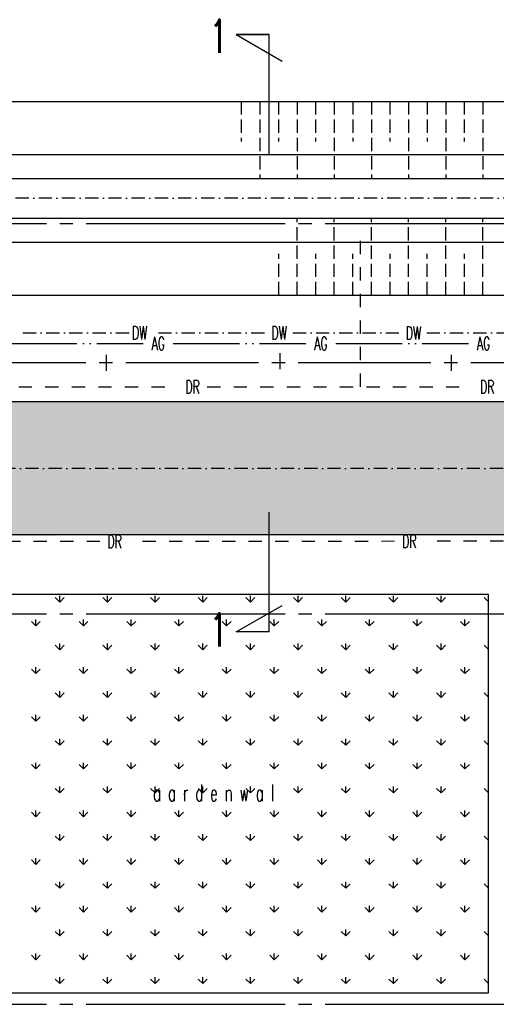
# Model space of a CAD drawing. Extents: x 0 to 295580, y 0 to 170026.
# Tile 27 of 30: x 234370 to 252327, y 98903 to 135977. Entities that reach past the tile are written whole.
import ezdxf
from ezdxf.enums import TextEntityAlignment as Align

# ---------------------------------------------------------------- set-up
doc = ezdxf.new("R2010")
doc.units = 0
doc.header["$LTSCALE"] = 250
for name, pattern in [('CENTRE_S', [3.5, 2, -0.75, 0, -0.75]), ('DCENTRE_L', [13, 10, -1, 0, -1, 0, -1]), ('HIDDEN_M', [2.75, 2, -0.75]), ('STR4', [26, 20, -2, 2, -2]), ('STRAMIEN_X', [36, 30, -2, 2, -2]), ('STRIPE_M', [4, 2, -2])]:
    doc.linetypes.add(name, pattern=pattern)
doc.layers.get('0').update_dxf_attribs({"linetype": 'CONTINUOUS'})
for name, color, linetype in [('B0', 51, 'CONTINUOUS'), ('B1', 52, 'CONTINUOUS'), ('B2', 30, 'CONTINUOUS'), ('B3', 110, 'CONTINUOUS'), ('B3-AFRAST', 110, 'STR4'), ('B4', 140, 'CONTINUOUS'), ('BCL1', 71, 'CENTRE_S'), ('BHL2', 63, 'HIDDEN_M'), ('BPP-33', 33, 'CONTINUOUS'), ('BTXT3', 150, 'CONTINUOUS'), ('BTXT4', 171, 'CONTINUOUS'), ('HULP-AG', 50, 'DCENTRE_L'), ('HULP-DR', 254, 'STRIPE_M'), ('HULP-DW', 130, 'CENTRE_S'), ('MEETLIJNEN', 20, 'STRAMIEN_X')]:
    doc.layers.add(name, color=color, linetype=linetype)
doc.styles.add('SIMPLEX06', font='SIMPLEX.shx', dxfattribs={"width": 0.6, "height": 625})

# ---------------------------------------------------------------- blocks, each defined once
blk = doc.blocks.new('*X33')
at = {"color": 0}
for p, q in [((239773, 114049), (239604, 114218)), ((239773, 114049), (239773, 114287)), ((239773, 114049), (239941, 114218)), ((241569, 114049), (241401, 114218)), ((241569, 114049), (241569, 114287)), ((241569, 114049), (241737, 114218)), ((243365, 114049), (243197, 114218)), ((243365, 114049), (243365, 114287)), ((243365, 114049), (243533, 114218)), ((245161, 114049), (244993, 114218)), ((245161, 114049), (245161, 114287)), ((245161, 114049), (245329, 114218)), ((246957, 114049), (246789, 114218)), ((246957, 114049), (246957, 114287)), ((246957, 114049), (247125, 114218)), ((248753, 114049), (248585, 114218)), ((248753, 114049), (248753, 114287)), ((248753, 114049), (248921, 114218)), ((250549, 114049), (250381, 114218)), ((250549, 114049), (250549, 114287)), ((250549, 114049), (250718, 114218)), ((252345, 114049), (252177, 114218)), ((252345, 114049), (252345, 114287)), ((252345, 114049), (252514, 114218)), ((254141, 114049), (253973, 114218)), ((254141, 114049), (254141, 114287)), ((254141, 114049), (254310, 114218)), ((255932, 114055), (255769, 114218)), ((238875, 113151), (238706, 113320)), ((238875, 113151), (238875, 113389)), ((238875, 113151), (239043, 113320)), ((240671, 113151), (240502, 113320)), ((240671, 113151), (240671, 113389)), ((240671, 113151), (240839, 113320)), ((242467, 113151), (242299, 113320)), ((242467, 113151), (242467, 113389)), ((242467, 113151), (242635, 113320)), ((244263, 113151), (244095, 113320)), ((244263, 113151), (244263, 113389)), ((244263, 113151), (244431, 113320)), ((246059, 113151), (245891, 113320)), ((246059, 113151), (246059, 113389)), ((246059, 113151), (246227, 113320)), ((247855, 113151), (247687, 113320)), ((247855, 113151), (247855, 113389)), ((247855, 113151), (248023, 113320)), ((249651, 113151), (249483, 113320)), ((249651, 113151), (249651, 113389)), ((249651, 113151), (249819, 113320)), ((251447, 113151), (251279, 113320)), ((251447, 113151), (251447, 113389)), ((251447, 113151), (251616, 113320)), ((253243, 113151), (253075, 113320)), ((253243, 113151), (253243, 113389)), ((253243, 113151), (253412, 113320)), ((255039, 113151), (254871, 113320)), ((255039, 113151), (255039, 113389)), ((255039, 113151), (255208, 113320)), ((239773, 112253), (239604, 112422)), ((239773, 112253), (239773, 112491)), ((239773, 112253), (239941, 112422)), ((241569, 112253), (241401, 112422)), ((241569, 112253), (241569, 112491)), ((241569, 112253), (241737, 112422)), ((243365, 112253), (243197, 112422)), ((243365, 112253), (243365, 112491)), ((243365, 112253), (243533, 112422)), ((245161, 112253), (244993, 112422)), ((245161, 112253), (245161, 112491)), ((245161, 112253), (245329, 112422)), ((246957, 112253), (246789, 112422)), ((246957, 112253), (246957, 112491)), ((246957, 112253), (247125, 112422)), ((248753, 112253), (248585, 112422)), ((248753, 112253), (248753, 112491)), ((248753, 112253), (248921, 112422)), ((250549, 112253), (250381, 112422)), ((250549, 112253), (250549, 112491)), ((250549, 112253), (250718, 112422)), ((252345, 112253), (252177, 112422)), ((252345, 112253), (252345, 112491)), ((252345, 112253), (252514, 112422)), ((254141, 112253), (253973, 112422)), ((254141, 112253), (254141, 112491)), ((254141, 112253), (254310, 112422)), ((255932, 112258), (255769, 112422)), ((238875, 111355), (238875, 111593)), ((240671, 111355), (240671, 111593)), ((242467, 111355), (242467, 111593)), ((244263, 111355), (244263, 111593)), ((246059, 111355), (246059, 111593)), ((247855, 111355), (247855, 111593)), ((249651, 111355), (249651, 111593)), ((251447, 111355), (251447, 111593)), ((253243, 111355), (253243, 111593)), ((255039, 111355), (255039, 111593)), ((238875, 111355), (238706, 111524)), ((238875, 111355), (239043, 111524)), ((240671, 111355), (240502, 111524)), ((240671, 111355), (240839, 111524)), ((242467, 111355), (242299, 111524)), ((242467, 111355), (242635, 111524)), ((244263, 111355), (244095, 111524)), ((244263, 111355), (244431, 111524)), ((246059, 111355), (245891, 111524)), ((246059, 111355), (246227, 111524)), ((247855, 111355), (247687, 111524)), ((247855, 111355), (248023, 111524)), ((249651, 111355), (249483, 111524)), ((249651, 111355), (249819, 111524)), ((251447, 111355), (251279, 111524)), ((251447, 111355), (251616, 111524)), ((253243, 111355), (253075, 111524)), ((253243, 111355), (253412, 111524)), ((255039, 111355), (254871, 111524)), ((255039, 111355), (255208, 111524)), ((239773, 110457), (239604, 110626)), ((239773, 110457), (239773, 110695)), ((239773, 110457), (239941, 110626)), ((241569, 110457), (241401, 110626)), ((241569, 110457), (241569, 110695)), ((241569, 110457), (241737, 110626)), ((243365, 110457), (243197, 110626)), ((243365, 110457), (243365, 110695)), ((243365, 110457), (243533, 110626)), ((245161, 110457), (244993, 110626)), ((245161, 110457), (245161, 110695)), ((245161, 110457), (245329, 110626)), ((246957, 110457), (246789, 110626)), ((246957, 110457), (246957, 110695)), ((246957, 110457), (247125, 110626)), ((248753, 110457), (248585, 110626)), ((248753, 110457), (248753, 110695)), ((248753, 110457), (248921, 110626)), ((250549, 110457), (250381, 110626)), ((250549, 110457), (250549, 110695)), ((250549, 110457), (250718, 110626)), ((252345, 110457), (252177, 110626)), ((252345, 110457), (252345, 110695)), ((252345, 110457), (252514, 110626)), ((254141, 110457), (253973, 110626)), ((254141, 110457), (254141, 110695)), ((254141, 110457), (254310, 110626)), ((255932, 110462), (255769, 110626)), ((238875, 109559), (238875, 109797)), ((240671, 109559), (240671, 109797)), ((242467, 109559), (242467, 109797)), ((244263, 109559), (244263, 109797)), ((246059, 109559), (246059, 109797)), ((247855, 109559), (247855, 109797)), ((249651, 109559), (249651, 109797)), ((251447, 109559), (251447, 109797)), ((253243, 109559), (253243, 109797)), ((255039, 109559), (255039, 109797)), ((238875, 109559), (238706, 109728)), ((238875, 109559), (239043, 109728)), ((240671, 109559), (240502, 109728)), ((240671, 109559), (240839, 109728)), ((242467, 109559), (242299, 109728)), ((242467, 109559), (242635, 109728)), ((244263, 109559), (244095, 109728)), ((244263, 109559), (244431, 109728)), ((246059, 109559), (245891, 109728)), ((246059, 109559), (246227, 109728)), ((247855, 109559), (247687, 109728)), ((247855, 109559), (248023, 109728)), ((249651, 109559), (249483, 109728)), ((249651, 109559), (249819, 109728)), ((251447, 109559), (251279, 109728)), ((251447, 109559), (251616, 109728)), ((253243, 109559), (253075, 109728)), ((253243, 109559), (253412, 109728)), ((255039, 109559), (254871, 109728)), ((255039, 109559), (255208, 109728)), ((239773, 108661), (239604, 108829)), ((239773, 108661), (239773, 108899)), ((239773, 108661), (239941, 108829)), ((241569, 108661), (241401, 108829)), ((241569, 108661), (241569, 108899)), ((241569, 108661), (241737, 108829)), ((243365, 108661), (243197, 108829)), ((243365, 108661), (243365, 108899)), ((243365, 108661), (243533, 108829)), ((245161, 108661), (244993, 108829)), ((245161, 108661), (245161, 108899)), ((245161, 108661), (245329, 108829)), ((246957, 108661), (246789, 108829)), ((246957, 108661), (246957, 108899)), ((246957, 108661), (247125, 108829)), ((248753, 108661), (248585, 108829)), ((248753, 108661), (248753, 108899)), ((248753, 108661), (248921, 108829)), ((250549, 108661), (250381, 108829)), ((250549, 108661), (250549, 108899)), ((250549, 108661), (250718, 108829)), ((252345, 108661), (252177, 108829)), ((252345, 108661), (252345, 108899)), ((252345, 108661), (252514, 108829)), ((254141, 108661), (253973, 108829)), ((254141, 108661), (254141, 108899)), ((254141, 108661), (254310, 108829)), ((255932, 108666), (255769, 108829)), ((238875, 107763), (238706, 107931)), ((238875, 107763), (238875, 108001)), ((238875, 107763), (239043, 107931)), ((240671, 107763), (240502, 107931)), ((240671, 107763), (240671, 108001)), ((240671, 107763), (240839, 107931)), ((242467, 107763), (242299, 107931)), ((242467, 107763), (242467, 108001)), ((242467, 107763), (242635, 107931)), ((244263, 107763), (244095, 107931)), ((244263, 107763), (244263, 108001)), ((244263, 107763), (244431, 107931)), ((246059, 107763), (245891, 107931)), ((246059, 107763), (246059, 108001)), ((246059, 107763), (246227, 107931)), ((247855, 107763), (247687, 107931)), ((247855, 107763), (247855, 108001)), ((247855, 107763), (248023, 107931)), ((249651, 107763), (249483, 107931)), ((249651, 107763), (249651, 108001)), ((249651, 107763), (249819, 107931)), ((251447, 107763), (251279, 107931)), ((251447, 107763), (251447, 108001)), ((251447, 107763), (251616, 107931)), ((253243, 107763), (253075, 107931)), ((253243, 107763), (253243, 108001)), ((253243, 107763), (253412, 107931)), ((255039, 107763), (254871, 107931)), ((255039, 107763), (255039, 108001)), ((255039, 107763), (255208, 107931)), ((239773, 106865), (239604, 107033)), ((239773, 106865), (239773, 107103)), ((239773, 106865), (239941, 107033)), ((241569, 106865), (241401, 107033)), ((241569, 106865), (241569, 107103)), ((241569, 106865), (241737, 107033)), ((243365, 106865), (243197, 107033)), ((243365, 106865), (243365, 107103)), ((243365, 106865), (243533, 107033)), ((245161, 106865), (244993, 107033)), ((245161, 106865), (245161, 107103)), ((245161, 106865), (245329, 107033)), ((246957, 106865), (246789, 107033)), ((246957, 106865), (246957, 107103)), ((246957, 106865), (247125, 107033)), ((248753, 106865), (248585, 107033)), ((248753, 106865), (248753, 107103)), ((248753, 106865), (248921, 107033)), ((250549, 106865), (250381, 107033)), ((250549, 106865), (250549, 107103)), ((250549, 106865), (250718, 107033)), ((252345, 106865), (252177, 107033)), ((252345, 106865), (252345, 107103)), ((252345, 106865), (252514, 107033)), ((254141, 106865), (253973, 107033)), ((254141, 106865), (254141, 107103)), ((254141, 106865), (254310, 107033)), ((255932, 106870), (255769, 107033)), ((238875, 105967), (238706, 106135)), ((238875, 105967), (238875, 106205)), ((238875, 105967), (239043, 106135)), ((240671, 105967), (240502, 106135)), ((240671, 105967), (240671, 106205)), ((240671, 105967), (240839, 106135)), ((242467, 105967), (242299, 106135)), ((242467, 105967), (242467, 106205)), ((242467, 105967), (242635, 106135)), ((244263, 105967), (244095, 106135)), ((244263, 105967), (244263, 106205)), ((244263, 105967), (244431, 106135)), ((246059, 105967), (245891, 106135)), ((246059, 105967), (246059, 106205)), ((246059, 105967), (246227, 106135)), ((247855, 105967), (247687, 106135)), ((247855, 105967), (247855, 106205)), ((247855, 105967), (248023, 106135)), ((249651, 105967), (249483, 106135)), ((249651, 105967), (249651, 106205)), ((249651, 105967), (249819, 106135)), ((251447, 105967), (251279, 106135)), ((251447, 105967), (251447, 106205)), ((251447, 105967), (251616, 106135)), ((253243, 105967), (253075, 106135)), ((253243, 105967), (253243, 106205)), ((253243, 105967), (253412, 106135)), ((255039, 105967), (254871, 106135)), ((255039, 105967), (255039, 106205)), ((255039, 105967), (255208, 106135)), ((239773, 105069), (239773, 105307)), ((241569, 105069), (241569, 105307)), ((243365, 105069), (243365, 105307)), ((245161, 105069), (245161, 105307)), ((246957, 105069), (246957, 105307)), ((248753, 105069), (248753, 105307)), ((250549, 105069), (250549, 105307)), ((252345, 105069), (252345, 105307)), ((254141, 105069), (254141, 105307)), ((239773, 105069), (239604, 105237)), ((239773, 105069), (239941, 105237)), ((241569, 105069), (241401, 105237)), ((241569, 105069), (241737, 105237)), ((243365, 105069), (243197, 105237)), ((243365, 105069), (243533, 105237)), ((245161, 105069), (244993, 105237)), ((245161, 105069), (245329, 105237)), ((246957, 105069), (246789, 105237)), ((246957, 105069), (247125, 105237)), ((248753, 105069), (248585, 105237)), ((248753, 105069), (248921, 105237)), ((250549, 105069), (250381, 105237)), ((250549, 105069), (250718, 105237)), ((252345, 105069), (252177, 105237)), ((252345, 105069), (252514, 105237)), ((254141, 105069), (253973, 105237)), ((254141, 105069), (254310, 105237)), ((255932, 105074), (255769, 105237)), ((238875, 104171), (238706, 104339)), ((238875, 104171), (238875, 104409)), ((238875, 104171), (239043, 104339)), ((240671, 104171), (240502, 104339)), ((240671, 104171), (240671, 104409)), ((240671, 104171), (240839, 104339)), ((242467, 104171), (242299, 104339)), ((242467, 104171), (242467, 104409)), ((242467, 104171), (242635, 104339)), ((244263, 104171), (244095, 104339)), ((244263, 104171), (244263, 104409)), ((244263, 104171), (244431, 104339)), ((246059, 104171), (245891, 104339)), ((246059, 104171), (246059, 104409)), ((246059, 104171), (246227, 104339)), ((247855, 104171), (247687, 104339)), ((247855, 104171), (247855, 104409)), ((247855, 104171), (248023, 104339)), ((249651, 104171), (249483, 104339)), ((249651, 104171), (249651, 104409)), ((249651, 104171), (249819, 104339)), ((251447, 104171), (251279, 104339)), ((251447, 104171), (251447, 104409)), ((251447, 104171), (251616, 104339)), ((253243, 104171), (253075, 104339)), ((253243, 104171), (253243, 104409)), ((253243, 104171), (253412, 104339)), ((255039, 104171), (254871, 104339)), ((255039, 104171), (255039, 104409)), ((255039, 104171), (255208, 104339)), ((239773, 103273), (239604, 103441)), ((239773, 103273), (239773, 103511)), ((239773, 103273), (239941, 103441)), ((241569, 103273), (241401, 103441)), ((241569, 103273), (241569, 103511)), ((241569, 103273), (241737, 103441)), ((243365, 103273), (243197, 103441)), ((243365, 103273), (243365, 103511)), ((243365, 103273), (243533, 103441)), ((245161, 103273), (244993, 103441)), ((245161, 103273), (245161, 103511)), ((245161, 103273), (245329, 103441)), ((246957, 103273), (246789, 103441)), ((246957, 103273), (246957, 103511)), ((246957, 103273), (247125, 103441)), ((248753, 103273), (248585, 103441)), ((248753, 103273), (248753, 103511)), ((248753, 103273), (248921, 103441)), ((250549, 103273), (250381, 103441)), ((250549, 103273), (250549, 103511)), ((250549, 103273), (250718, 103441)), ((252345, 103273), (252177, 103441)), ((252345, 103273), (252345, 103511)), ((252345, 103273), (252514, 103441)), ((254141, 103273), (253973, 103441)), ((254141, 103273), (254141, 103511)), ((254141, 103273), (254310, 103441)), ((255932, 103278), (255769, 103441)), ((238875, 102375), (238706, 102543)), ((238875, 102375), (238875, 102613)), ((238875, 102375), (239043, 102543)), ((240671, 102375), (240502, 102543)), ((240671, 102375), (240671, 102613)), ((240671, 102375), (240839, 102543)), ((242467, 102375), (242299, 102543)), ((242467, 102375), (242467, 102613)), ((242467, 102375), (242635, 102543)), ((244263, 102375), (244095, 102543)), ((244263, 102375), (244263, 102613)), ((244263, 102375), (244431, 102543)), ((246059, 102375), (245891, 102543)), ((246059, 102375), (246059, 102613)), ((246059, 102375), (246227, 102543)), ((247855, 102375), (247687, 102543)), ((247855, 102375), (247855, 102613)), ((247855, 102375), (248023, 102543)), ((249651, 102375), (249483, 102543)), ((249651, 102375), (249651, 102613)), ((249651, 102375), (249819, 102543)), ((251447, 102375), (251279, 102543)), ((251447, 102375), (251447, 102613)), ((251447, 102375), (251616, 102543)), ((253243, 102375), (253075, 102543)), ((253243, 102375), (253243, 102613)), ((253243, 102375), (253412, 102543)), ((255039, 102375), (254871, 102543)), ((255039, 102375), (255039, 102613)), ((255039, 102375), (255208, 102543)), ((239773, 101477), (239604, 101645)), ((239773, 101477), (239773, 101715)), ((239773, 101477), (239941, 101645)), ((241569, 101477), (241401, 101645)), ((241569, 101477), (241569, 101715)), ((241569, 101477), (241737, 101645)), ((243365, 101477), (243197, 101645)), ((243365, 101477), (243365, 101715)), ((243365, 101477), (243533, 101645)), ((245161, 101477), (244993, 101645)), ((245161, 101477), (245161, 101715)), ((245161, 101477), (245329, 101645)), ((246957, 101477), (246789, 101645)), ((246957, 101477), (246957, 101715)), ((246957, 101477), (247125, 101645)), ((248753, 101477), (248585, 101645)), ((248753, 101477), (248753, 101715)), ((248753, 101477), (248921, 101645)), ((250549, 101477), (250381, 101645)), ((250549, 101477), (250549, 101715)), ((250549, 101477), (250718, 101645)), ((252345, 101477), (252177, 101645)), ((252345, 101477), (252345, 101715)), ((252345, 101477), (252514, 101645)), ((254141, 101477), (253973, 101645)), ((254141, 101477), (254141, 101715)), ((254141, 101477), (254310, 101645)), ((255932, 101482), (255769, 101645)), ((238875, 100579), (238706, 100747)), ((238875, 100579), (238875, 100817)), ((238875, 100579), (239043, 100747)), ((240671, 100579), (240502, 100747)), ((240671, 100579), (240671, 100817)), ((240671, 100579), (240839, 100747)), ((242467, 100579), (242299, 100747)), ((242467, 100579), (242467, 100817)), ((242467, 100579), (242635, 100747)), ((244263, 100579), (244095, 100747)), ((244263, 100579), (244263, 100817)), ((244263, 100579), (244431, 100747)), ((246059, 100579), (245891, 100747)), ((246059, 100579), (246059, 100817)), ((246059, 100579), (246227, 100747)), ((247855, 100579), (247687, 100747)), ((247855, 100579), (247855, 100817)), ((247855, 100579), (248023, 100747)), ((249651, 100579), (249483, 100747)), ((249651, 100579), (249651, 100817)), ((249651, 100579), (249819, 100747)), ((251447, 100579), (251279, 100747)), ((251447, 100579), (251447, 100817)), ((251447, 100579), (251616, 100747)), ((253243, 100579), (253075, 100747)), ((253243, 100579), (253243, 100817)), ((253243, 100579), (253412, 100747)), ((255039, 100579), (254871, 100747)), ((255039, 100579), (255039, 100817)), ((255039, 100579), (255208, 100747)), ((239773, 99681), (239604, 99849)), ((239773, 99681), (239773, 99919)), ((239773, 99681), (239941, 99849)), ((241569, 99681), (241401, 99849)), ((241569, 99681), (241569, 99919)), ((241569, 99681), (241737, 99849)), ((243365, 99681), (243197, 99849)), ((243365, 99681), (243365, 99919)), ((243365, 99681), (243533, 99849)), ((245161, 99681), (244993, 99849)), ((245161, 99681), (245161, 99919)), ((245161, 99681), (245329, 99849)), ((246957, 99681), (246789, 99849)), ((246957, 99681), (246957, 99919)), ((246957, 99681), (247125, 99849)), ((248753, 99681), (248585, 99849)), ((248753, 99681), (248753, 99919)), ((248753, 99681), (248921, 99849)), ((250549, 99681), (250381, 99849)), ((250549, 99681), (250549, 99919)), ((250549, 99681), (250718, 99849)), ((252345, 99681), (252177, 99849)), ((252345, 99681), (252345, 99919)), ((252345, 99681), (252514, 99849)), ((254141, 99681), (253973, 99849)), ((254141, 99681), (254141, 99919)), ((254141, 99681), (254310, 99849)), ((255932, 99686), (255769, 99849))]:
    blk.add_line(p, q, dxfattribs=at)

msp = doc.modelspace()

# ---------------------------------------------------------------- linework, layer by layer
at = {"layer": 'B1'}
for p, q in [((45176.02688, 130902.83576), (280066.02688, 130902.83576)), ((45176.02688, 127602.83576), (283866.02688, 127602.83576))]:
    msp.add_line(p, q, dxfattribs=at)
at = {"layer": 'B2'}
for p, q in [((43176.02688, 132902.83576), (278466.02688, 132902.83576)), ((46062.05376, 130002.83576), (281466.02688, 130002.83576)), ((46062.05376, 128502.83576), (282466.02688, 128502.83576)), ((94217.6741, 125602.83576), (285466.02688, 125602.83576))]:
    msp.add_line(p, q, dxfattribs=at)
msp.add_lwpolyline([(177037.01413, 99339.01789), (252037.01413, 99339.01789), (252037.01413, 114339.01789), (177037.01413, 114339.01789)], close=True, dxfattribs=at)
at = {"layer": 'B3'}
for p, q in [((277216.02688, 121582.38874), (93951.02688, 121582.38874)), ((277216.12024, 116577.07713), (174476.12024, 116577.07713))]:
    msp.add_line(p, q, dxfattribs=at)
at = {"layer": 'B3-AFRAST'}
for p, q in [((237630.83089, 123355.9419), (237630.83089, 122757.28076)), ((244173.73534, 123419.43626), (244173.73534, 122820.77513)), ((250630.86904, 123355.9419), (250630.86904, 122757.28076)), ((256366.02688, 123052.83576), (43426.02688, 123052.83576))]:
    msp.add_line(p, q, dxfattribs=at)
at = {"layer": 'B4'}
for p, q in [((243772.50977, 135416.32431), (242522.50977, 135416.32431)), ((242522.50977, 135416.32431), (243772.50977, 135416.32431)), ((242522.50977, 135416.32431), (244254.56057, 134416.32431)), ((243772.50977, 130902.83576), (243772.50977, 135416.32431)), ((243772.50977, 112924.72508), (243772.50977, 117438.21363)), ((242522.50977, 112924.72508), (244254.56057, 113924.72508)), ((243772.50977, 112924.72508), (242522.50977, 112924.72508))]:
    msp.add_line(p, q, dxfattribs=at)
at = {"layer": 'BCL1'}
for p, q in [((281966.02688, 129252.83576), (48133.75511, 129252.83576)), ((290216.02688, 119082.38874), (96451.02688, 119082.38874))]:
    msp.add_line(p, q, dxfattribs=at)
at = {"layer": 'BHL2'}
for p, q in [((242718.40795, 132902.83576), (242718.40795, 131392.51417)), ((243419.87136, 132902.83576), (243419.87136, 130002.83576)), ((244118.40795, 132902.83576), (244118.40795, 131392.51417)), ((244819.87136, 132902.83576), (244819.87136, 130002.83576)), ((245518.40795, 132902.83576), (245518.40795, 131392.51417)), ((246219.87136, 132902.83576), (246219.87136, 130002.83576)), ((246918.40795, 132902.83576), (246918.40795, 131392.51417)), ((247619.87136, 132902.83576), (247619.87136, 130002.83576)), ((248318.40795, 132902.83576), (248318.40795, 131392.51417)), ((249019.87136, 132902.83576), (249019.87136, 130002.83576)), ((249718.40795, 132902.83576), (249718.40795, 131392.51417)), ((250419.87136, 132902.83576), (250419.87136, 130002.83576)), ((251118.40795, 132902.83576), (251118.40795, 131392.51417)), ((251819.87136, 132902.83576), (251819.87136, 130002.83576)), ((244819.87136, 125602.83576), (244819.87136, 128502.83576)), ((246219.87136, 125602.83576), (246219.87136, 128502.83576)), ((247619.87136, 125602.83576), (247619.87136, 128502.83576)), ((249019.87136, 125602.83576), (249019.87136, 128502.83576)), ((250419.87136, 125602.83576), (250419.87136, 128502.83576)), ((251819.87136, 125602.83576), (251819.87136, 128502.83576)), ((244127.47986, 125602.83576), (244127.47986, 127156.53307)), ((245527.47986, 125602.83576), (245527.47986, 127156.53307)), ((246927.47986, 125602.83576), (246927.47986, 127156.53307)), ((248327.47986, 125602.83576), (248327.47986, 127156.53307)), ((249727.47986, 125602.83576), (249727.47986, 127156.53307)), ((251127.47986, 125602.83576), (251127.47986, 127156.53307))]:
    msp.add_line(p, q, dxfattribs=at)
at = {"layer": 'BPP-33'}
msp.add_solid([(287216.02688, 116582.38874), (287216.02688, 121582.38874), (98951.02688, 116482.38874), (98951.02688, 121582.38874)], dxfattribs=at)
at = {"layer": 'HULP-AG'}
for p, q in [((234026.02688, 123789.32353), (239026.02688, 123789.32353)), ((240154.59831, 123789.32353), (245154.59831, 123789.32353)), ((246283.16974, 123789.32353), (251283.16974, 123789.32353))]:
    msp.add_line(p, q, dxfattribs=at)
at = {"layer": 'HULP-DR'}
for p, q in [((247216.02688, 122152.83576), (247216.02688, 128045.45416)), ((230333.52688, 122152.83576), (240333.52688, 122152.83576)), ((241433.52688, 122152.83576), (251433.52688, 122152.83576)), ((237396.01905, 116329.03989), (227396.02084, 116323.06403)), ((248496.01707, 116335.67309), (238496.01885, 116329.69724)), ((259596.01509, 116342.30629), (249596.01687, 116336.33044))]:
    msp.add_line(p, q, dxfattribs=at)
at = {"layer": 'HULP-DW'}
for p, q in [((234490.35817, 124189.32353), (238490.35817, 124189.32353)), ((239595, 124189.32353), (243595, 124189.32353)), ((244660, 124189.32353), (248660, 124189.32353)), ((249705, 124189.32353), (253705, 124189.32353))]:
    msp.add_line(p, q, dxfattribs=at)
at = {"layer": 'MEETLIJNEN'}
for p, q in [((11877.32481, 128302.83576), (278973.09449, 128302.83576)), ((11877.32481, 113602.83576), (278973.09449, 113602.83576)), ((11877.32481, 98902.83576), (278973.09449, 98902.83576))]:
    msp.add_line(p, q, dxfattribs=at)

# ---------------------------------------------------------------- block references
at = {"layer": 'B0'}
msp.add_blockref('*X33', (-3895, 0), dxfattribs=at)

# ---------------------------------------------------------------- texts
at = {"layer": 'BTXT3', "style": 'SIMPLEX06', "width": 0.6}
msp.add_text('a a r d e n w a l', height=625, dxfattribs=at).set_placement((239390.78023, 106548.07688))
at = {"layer": 'BTXT4', "style": 'SIMPLEX06', "width": 0.6}
for p in [(241540.82143, 134726.95694), (241540.82143, 112380.48768)]:
    msp.add_text('1', height=1250, dxfattribs=at).set_placement(p)
at = {"layer": 'HULP-AG', "style": 'SIMPLEX06', "width": 0.6}
for p in [(239590.31259, 123789.32353), (245718.88402, 123789.32353), (251847.45545, 123789.32353)]:
    msp.add_text('AG', height=500, dxfattribs=at).set_placement(p, align=Align.MIDDLE)
at = {"layer": 'HULP-DR', "style": 'SIMPLEX06', "width": 0.6}
for p in [(240883.52688, 122152.83576), (251983.52688, 122152.83576)]:
    msp.add_text('DR', height=500, dxfattribs=at).set_placement(p, align=Align.MIDDLE)
for p in [(237946.01895, 116329.36856), (249046.01697, 116336.00176)]:
    msp.add_text('DR', height=500, rotation=0.03, dxfattribs=at).set_placement(p, align=Align.MIDDLE)
at = {"layer": 'HULP-DW', "style": 'SIMPLEX06', "width": 0.6}
for p in [(238597.31738, 123938.86477), (243856.46225, 123938.86477), (248917.52257, 123928.96194)]:
    msp.add_text('DW', height=500, dxfattribs=at).set_placement(p)

doc.saveas('drawing.dxf')
